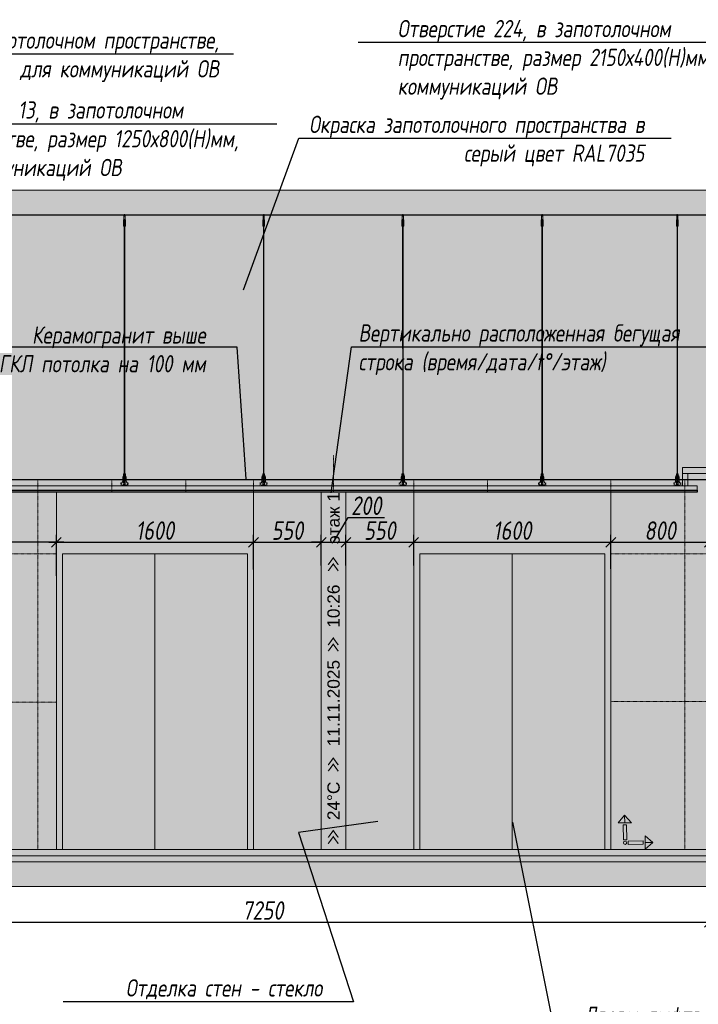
# Model space of a CAD drawing. Header units: millimetres. Extents: x -57162 to 485422, y -209335 to -9481.
# Tile 244 of 256: x 263658 to 269166, y -201041 to -193054. Entities that reach past the tile are written whole.
import ezdxf
from ezdxf import colors
from ezdxf.entities.mleader import LeaderData, LeaderLine
from ezdxf.math import Vec2, Vec3

# ---------------------------------------------------------------- set-up
doc = ezdxf.new("R2010")
doc.units = ezdxf.units.MM
doc.linetypes.add('DASHDOT', pattern=[25.4, 12.7, -6.35, 0, -6.35])
doc.layers.get('Defpoints').update_dxf_attribs({"color": 31})
for name, color, linetype, lineweight in [('3_RC_Ceiling', 253, 'Continuous', 5), ('A-DETL-GENF', 7, 'Continuous', 5), ('dim_pot', 128, 'Continuous', 9)]:
    doc.layers.add(name, color=color, linetype=linetype, lineweight=lineweight)
for name, color, linetype, lineweight, true_color in [('dim_per', 7, 'Continuous', 9, 0x1c3800), ('dim_razv', 7, 'DASHDOT', 9, 0x183018), ('pol', 7, 'Continuous', 15, 0x55666d)]:
    doc.layers.add(name, color=color, linetype=linetype, lineweight=lineweight, true_color=true_color)
doc.styles.add('fl_iso paper', font='isocpeur.ttf', dxfattribs={"width": 0.8, "oblique": 10})
doc.styles.get("Standard").update_dxf_attribs({"font": 'arial.ttf'})
doc.dimstyles.new('In tre 1_50', dxfattribs={"dimtxt": 150, "dimasz": 80, "dimexe": 60, "dimexo": 10, "dimgap": 20, "dimtad": 1, "dimdec": 0, "dimrnd": 5, "dimzin": 0, "dimdsep": 46, "dimtxsty": 'fl_iso paper', "dimblk": 'OBLIQUE', "dimcen": 0, "dimdle": 60, "dimadec": 0, "dimazin": 0, "dimtfac": 1, "dimtdec": 0, "dimtofl": 0, "dimtmove": 1, "dimatfit": 1, "dimfxl": 40, "dimtolj": 1, "dimtzin": 0, "dimarcsym": 1})

# ---------------------------------------------------------------- blocks, each defined once
blk = doc.blocks.new('1')
at = {"layer": 'pol', "linetype": 'ByBlock'}
h = blk.add_hatch(color=1, dxfattribs=at)
h.paths.add_polyline_path([(35776.4, 73135.4), (35803.1, 73135.4), (35803.1, 73259), (35776.4, 73259)])
h.paths.add_polyline_path([(35789.8, 73274.6), (35843.2, 73274.6), (35789.8, 73338.2)])
h.paths.add_polyline_path([(35789.8, 73274.6), (35736.3, 73274.6), (35789.8, 73338.2)])
edge = h.paths.add_edge_path()
edge.add_arc((35789.8, 73110.5), 13.4, 0, 360)
h = blk.add_hatch(color=1, dxfattribs=at)
h.paths.add_polyline_path([(35813.3, 73097.1), (35813.3, 73123.9), (35936.9, 73123.9), (35936.9, 73097.1)])
h.paths.add_polyline_path([(35952.5, 73110.5), (35952.5, 73164), (36016.1, 73110.5)])
h.paths.add_polyline_path([(35952.5, 73110.5), (35952.5, 73057), (36016.1, 73110.5)])
at = {"layer": 'pol', "color": 1, "linetype": 'ByBlock'}
for points in [[(35789.8, 73274.6), (35736.3, 73274.6), (35789.8, 73338.2), (35789.8, 73274.6)], [(35789.8, 73274.6), (35843.2, 73274.6), (35789.8, 73338.2), (35789.8, 73274.6)], [(35952.5, 73110.5), (35952.5, 73164), (36016.1, 73110.5), (35952.5, 73110.5)], [(35952.5, 73110.5), (35952.5, 73057), (36016.1, 73110.5), (35952.5, 73110.5)]]:
    blk.add_lwpolyline(points, dxfattribs=at)
for points in [[(35776.4, 73135.4), (35803.1, 73135.4), (35803.1, 73259), (35776.4, 73259)], [(35813.3, 73097.1), (35813.3, 73123.9), (35936.9, 73123.9), (35936.9, 73097.1)]]:
    blk.add_lwpolyline(points, close=True, dxfattribs=at)
blk.add_circle((35789.8, 73110.5), 13.4, dxfattribs=at)
blk = doc.blocks.new('_Oblique')
at = {"color": 0, "linetype": 'ByBlock', "lineweight": -2}
blk.add_line((-0.5, -0.5), (0.5, 0.5), dxfattribs=at)
blk = doc.blocks.new('*D852')
at = {"layer": 'Defpoints', "color": 0, "linetype": 'ByBlock', "transparency": 16777216}
for p in [(262006.2, -200152.1), (269256.2, -200086.3), (269256.2, -200375.5)]:
    blk.add_point(p, dxfattribs=at)
at = {"layer": 'dim_razv', "color": 0, "linetype": 'ByBlock', "lineweight": -2, "transparency": 16777216}
for p, q in [((269256.2, -200096.3), (269256.2, -200435.5)), ((262006.2, -200162.1), (262006.2, -200435.5)), ((261946.2, -200375.5), (269316.2, -200375.5))]:
    blk.add_line(p, q, dxfattribs=at)
at = {"layer": 'dim_razv', "color": 0, "linetype": 'ByBlock', "lineweight": -2, "transparency": 16777216, "xscale": 80, "yscale": 80, "zscale": 80, "rotation": 180}
blk.add_blockref('_Oblique', (262006.2, -200375.5), dxfattribs=at)
at = {"layer": 'dim_razv', "color": 0, "linetype": 'ByBlock', "lineweight": -2, "transparency": 16777216, "xscale": 80, "yscale": 80, "zscale": 80}
blk.add_blockref('_Oblique', (269256.2, -200375.5), dxfattribs=at)
at = {"layer": 'dim_razv', "color": 0, "linetype": 'ByBlock', "transparency": 16777216, "insert": (265631.2, -200280.5), "char_height": 150, "attachment_point": 5, "style": 'fl_iso paper'}
blk.add_mtext('\\A1;7250', dxfattribs=at)
blk = doc.blocks.new('*D822')
at = {"layer": 'Defpoints', "color": 0, "linetype": 'ByBlock', "transparency": 16777216}
for p in [(265556.2, -197293.8), (263956.2, -197576.4), (265556.2, -197523.6)]:
    blk.add_point(p, dxfattribs=at)
at = {"layer": 'dim_razv', "color": 0, "linetype": 'ByBlock', "lineweight": -2, "transparency": 16777216}
for p, q in [((263956.2, -197566.4), (263956.2, -197233.8)), ((265556.2, -197513.6), (265556.2, -197233.8)), ((263896.2, -197293.8), (265616.2, -197293.8))]:
    blk.add_line(p, q, dxfattribs=at)
at = {"layer": 'dim_razv', "color": 0, "linetype": 'ByBlock', "lineweight": -2, "transparency": 16777216, "xscale": 80, "yscale": 80, "zscale": 80, "rotation": 180}
blk.add_blockref('_Oblique', (263956.2, -197293.8), dxfattribs=at)
at = {"layer": 'dim_razv', "color": 0, "linetype": 'ByBlock', "lineweight": -2, "transparency": 16777216, "xscale": 80, "yscale": 80, "zscale": 80}
blk.add_blockref('_Oblique', (265556.2, -197293.8), dxfattribs=at)
at = {"layer": 'dim_razv', "color": 0, "linetype": 'ByBlock', "transparency": 16777216, "insert": (264756.2, -197198.8), "char_height": 150, "attachment_point": 5, "style": 'fl_iso paper'}
blk.add_mtext('\\A1;1600', dxfattribs=at)
blk = doc.blocks.new('*D823')
at = {"layer": 'Defpoints', "color": 0, "linetype": 'ByBlock', "transparency": 16777216}
for p in [(266106.2, -197293.8), (266106.2, -197492.8), (265556.2, -197523.6)]:
    blk.add_point(p, dxfattribs=at)
at = {"layer": 'dim_razv', "color": 0, "linetype": 'ByBlock', "lineweight": -2, "transparency": 16777216}
for p, q in [((265556.2, -197513.6), (265556.2, -197233.8)), ((266106.2, -197482.8), (266106.2, -197233.8)), ((265496.2, -197293.8), (266166.2, -197293.8))]:
    blk.add_line(p, q, dxfattribs=at)
at = {"layer": 'dim_razv', "color": 0, "linetype": 'ByBlock', "lineweight": -2, "transparency": 16777216, "xscale": 80, "yscale": 80, "zscale": 80, "rotation": 180}
blk.add_blockref('_Oblique', (265556.2, -197293.8), dxfattribs=at)
at = {"layer": 'dim_razv', "color": 0, "linetype": 'ByBlock', "lineweight": -2, "transparency": 16777216, "xscale": 80, "yscale": 80, "zscale": 80}
blk.add_blockref('_Oblique', (266106.2, -197293.8), dxfattribs=at)
at = {"layer": 'dim_razv', "color": 0, "linetype": 'ByBlock', "transparency": 16777216, "insert": (265831.2, -197198.8), "char_height": 150, "attachment_point": 5, "style": 'fl_iso paper'}
blk.add_mtext('\\A1;550', dxfattribs=at)
blk = doc.blocks.new('*D824')
at = {"layer": 'Defpoints', "color": 0, "linetype": 'ByBlock', "transparency": 16777216}
for p in [(266306.2, -197293.8), (266106.2, -197492.8), (266306.2, -197492.8)]:
    blk.add_point(p, dxfattribs=at)
at = {"layer": 'dim_razv', "color": 0, "linetype": 'ByBlock', "lineweight": -2, "transparency": 16777216}
for p, q in [((266206.2, -197293.8), (266324.7, -197091.8)), ((266324.7, -197091.8), (266619.1, -197091.8)), ((266106.2, -197482.8), (266106.2, -197233.8)), ((266306.2, -197482.8), (266306.2, -197233.8)), ((266106.2, -197293.8), (266026.2, -197293.8)), ((266106.2, -197293.8), (266306.2, -197293.8)), ((266306.2, -197293.8), (266386.2, -197293.8))]:
    blk.add_line(p, q, dxfattribs=at)
at = {"layer": 'dim_razv', "color": 0, "linetype": 'ByBlock', "lineweight": -2, "transparency": 16777216, "xscale": 80, "yscale": 80, "zscale": 80}
blk.add_blockref('_Oblique', (266106.2, -197293.8), dxfattribs=at)
at = {"layer": 'dim_razv', "color": 0, "linetype": 'ByBlock', "lineweight": -2, "transparency": 16777216, "xscale": 80, "yscale": 80, "zscale": 80, "rotation": 180}
blk.add_blockref('_Oblique', (266306.2, -197293.8), dxfattribs=at)
at = {"layer": 'dim_razv', "color": 0, "linetype": 'ByBlock', "transparency": 16777216, "insert": (266471.9, -196996.8), "char_height": 150, "attachment_point": 5, "style": 'fl_iso paper'}
blk.add_mtext('\\A1;200', dxfattribs=at)
blk = doc.blocks.new('*D825')
at = {"layer": 'Defpoints', "color": 0, "linetype": 'ByBlock', "transparency": 16777216}
for p in [(266856.2, -197293.8), (266306.2, -197492.8), (266856.2, -197492.8)]:
    blk.add_point(p, dxfattribs=at)
at = {"layer": 'dim_razv', "color": 0, "linetype": 'ByBlock', "lineweight": -2, "transparency": 16777216}
for p, q in [((266306.2, -197482.8), (266306.2, -197233.8)), ((266856.2, -197482.8), (266856.2, -197233.8)), ((266246.2, -197293.8), (266916.2, -197293.8))]:
    blk.add_line(p, q, dxfattribs=at)
at = {"layer": 'dim_razv', "color": 0, "linetype": 'ByBlock', "lineweight": -2, "transparency": 16777216, "xscale": 80, "yscale": 80, "zscale": 80, "rotation": 180}
blk.add_blockref('_Oblique', (266306.2, -197293.8), dxfattribs=at)
at = {"layer": 'dim_razv', "color": 0, "linetype": 'ByBlock', "lineweight": -2, "transparency": 16777216, "xscale": 80, "yscale": 80, "zscale": 80}
blk.add_blockref('_Oblique', (266856.2, -197293.8), dxfattribs=at)
at = {"layer": 'dim_razv', "color": 0, "linetype": 'ByBlock', "transparency": 16777216, "insert": (266581.2, -197198.8), "char_height": 150, "attachment_point": 5, "style": 'fl_iso paper'}
blk.add_mtext('\\A1;550', dxfattribs=at)
blk = doc.blocks.new('*D826')
at = {"layer": 'Defpoints', "color": 0, "linetype": 'ByBlock', "transparency": 16777216}
for p in [(268456.2, -197293.8), (266856.2, -197492.8), (268456.2, -197519)]:
    blk.add_point(p, dxfattribs=at)
at = {"layer": 'dim_razv', "color": 0, "linetype": 'ByBlock', "lineweight": -2, "transparency": 16777216}
for p, q in [((266856.2, -197482.8), (266856.2, -197233.8)), ((268456.2, -197509), (268456.2, -197233.8)), ((266796.2, -197293.8), (268516.2, -197293.8))]:
    blk.add_line(p, q, dxfattribs=at)
at = {"layer": 'dim_razv', "color": 0, "linetype": 'ByBlock', "lineweight": -2, "transparency": 16777216, "xscale": 80, "yscale": 80, "zscale": 80, "rotation": 180}
blk.add_blockref('_Oblique', (266856.2, -197293.8), dxfattribs=at)
at = {"layer": 'dim_razv', "color": 0, "linetype": 'ByBlock', "lineweight": -2, "transparency": 16777216, "xscale": 80, "yscale": 80, "zscale": 80}
blk.add_blockref('_Oblique', (268456.2, -197293.8), dxfattribs=at)
at = {"layer": 'dim_razv', "color": 0, "linetype": 'ByBlock', "transparency": 16777216, "insert": (267656.2, -197198.8), "char_height": 150, "attachment_point": 5, "style": 'fl_iso paper'}
blk.add_mtext('\\A1;1600', dxfattribs=at)
blk = doc.blocks.new('*D827')
at = {"layer": 'Defpoints', "color": 0, "linetype": 'ByBlock', "transparency": 16777216}
for p in [(269256.2, -197293.8), (269256.2, -197488.2), (268456.2, -197519)]:
    blk.add_point(p, dxfattribs=at)
at = {"layer": 'dim_razv', "color": 0, "linetype": 'ByBlock', "lineweight": -2, "transparency": 16777216}
for p, q in [((268456.2, -197509), (268456.2, -197233.8)), ((269256.2, -197478.2), (269256.2, -197233.8)), ((268396.2, -197293.8), (269316.2, -197293.8))]:
    blk.add_line(p, q, dxfattribs=at)
at = {"layer": 'dim_razv', "color": 0, "linetype": 'ByBlock', "lineweight": -2, "transparency": 16777216, "xscale": 80, "yscale": 80, "zscale": 80, "rotation": 180}
blk.add_blockref('_Oblique', (268456.2, -197293.8), dxfattribs=at)
at = {"layer": 'dim_razv', "color": 0, "linetype": 'ByBlock', "lineweight": -2, "transparency": 16777216, "xscale": 80, "yscale": 80, "zscale": 80}
blk.add_blockref('_Oblique', (269256.2, -197293.8), dxfattribs=at)
at = {"layer": 'dim_razv', "color": 0, "linetype": 'ByBlock', "transparency": 16777216, "insert": (268856.2, -197198.8), "char_height": 150, "attachment_point": 5, "style": 'fl_iso paper'}
blk.add_mtext('\\A1;800', dxfattribs=at)
blk = doc.blocks.new('*U904')
at = {"layer": '3_RC_Ceiling', "ltscale": 20}
for p, q in [((490274.8, -63410.2), (490274.8, -63470.1)), ((490279.8, -63405.3), (490279.8, -63424.4)), ((490284.8, -63410.2), (490284.8, -63470.1)), ((490272.3, -63462.5), (490277.8, -63462.5)), ((490272.3, -63491), (490277.8, -63491)), ((490284.8, -63448.3), (490274.8, -63448.3)), ((490284.8, -63470.1), (490274.8, -63470.1)), ((490277.8, -63449.5), (490277.8, -63470.1)), ((490277.8, -63497.8), (490277.8, -63457.1)), ((490281.8, -63449.5), (490281.8, -63470.1)), ((490281.8, -63497.8), (490281.8, -63457)), ((490281.8, -63462.5), (490287.3, -63462.5)), ((490281.8, -63491), (490287.3, -63491)), ((490277.9, -65491.9), (490277.8, -63504)), ((490281.9, -65491.9), (490281.8, -63504.1)), ((490277.9, -65511.1), (490277.9, -65482.6)), ((490281.9, -65511.1), (490281.9, -65482.6)), ((490272.4, -65524.1), (490277.9, -65524.1)), ((490272.4, -65552.6), (490277.9, -65552.6)), ((490285.6, -65568.8), (490274.1, -65568.8)), ((490276.5, -65574.8), (490276.5, -65571.4)), ((490277.9, -65570.9), (490277, -65570.9)), ((490277.4, -65574.8), (490277.3, -65570.9)), ((490277.9, -65559.3), (490277.9, -65518.6)), ((490277.9, -65582.5), (490277.9, -65566.3)), ((490281.9, -65559.4), (490281.9, -65518.6)), ((490281.9, -65524.1), (490287.4, -65524.1)), ((490281.9, -65552.6), (490287.4, -65552.6)), ((490281.9, -65582.5), (490281.9, -65566.3)), ((490282.8, -65570.9), (490281.9, -65570.9)), ((490282.4, -65574.8), (490282.4, -65570.9)), ((490283.3, -65574.8), (490283.3, -65571.4)), ((490274.1, -65586.8), (490274.1, -65597.8)), ((490274.1, -65597.8), (490274.1, -65604.3)), ((490277.9, -65575.3), (490277, -65575.3)), ((490277.9, -65574.8), (490277.4, -65574.8)), ((490282.4, -65574.8), (490281.9, -65574.8)), ((490282.8, -65575.3), (490281.9, -65575.3)), ((490285.6, -65586.8), (490285.6, -65597.8)), ((490285.6, -65597.8), (490285.6, -65604.3))]:
    blk.add_line(p, q, dxfattribs=at)
at = {"layer": '3_RC_Ceiling', "ltscale": 20, "elevation": -5.1}
blk.add_lwpolyline([(490272.3, -63451.8), (490272.3, -63502.6, 0.311691), (490287.3, -63502.6), (490287.3, -63451.8, 0.333333)], format="xyb", close=True, dxfattribs=at)
at = {"layer": '3_RC_Ceiling', "ltscale": 20}
for points in [[(490282, -63457.5, 0.15158), (490281.9, -63457.1, 0.106977), (490281.4, -63456.6, 0.07462), (490280.7, -63456.3, 0.061287), (490279.8, -63456.2, 0.061287), (490279, -63456.3, 0.07462), (490278.3, -63456.6, 0.106977), (490277.8, -63457.1, 0.15158), (490277.7, -63457.5, 0.156429), (490277.8, -63458, 0.106977)], [(490282, -63457.5, -0.164855), (490281.8, -63458, -0.106977)], [(490282, -63497.3, -0.15158), (490281.9, -63497.7, -0.106977), (490281.4, -63498.2, -0.07462), (490280.7, -63498.5, -0.061287), (490279.8, -63498.6, -0.061287), (490279, -63498.5, -0.07462), (490278.3, -63498.2, -0.106977), (490277.8, -63497.7, -0.15158), (490277.7, -63497.3, -0.156429), (490277.8, -63496.8, -0.106977)], [(490281.8, -63496.8, -0.164855), (490282, -63497.3, -0.15158)], [(490287.4, -65524.7, -0.160742), (490293.9, -65538), (490293.9, -65568.4, 0.196304), (490301, -65585.9, -0.186577), (490301.9, -65587.9, 0.403263), (490303.4, -65589.3), (490303.4, -65589.3, 0.315299), (490304.8, -65588.4), (490305, -65587.7, -0.253979), (490306.1, -65586.8, -0.113914), (490306.5, -65586.8, -0.349227), (490307.7, -65588.2), (490307.7, -65590.4, -0.065543), (490307.5, -65591.7), (490306.1, -65596.9, -0.339454), (490296.4, -65604.3), (490263.3, -65604.3, -0.339454), (490253.6, -65596.9), (490252.2, -65591.7, -0.065543), (490252, -65590.4), (490252, -65588.2, -0.349227), (490253.2, -65586.8, -0.113914), (490253.6, -65586.8, -0.253979), (490254.7, -65587.7), (490254.9, -65588.4, 0.315299), (490256.4, -65589.3), (490256.4, -65589.3, 0.403263), (490257.9, -65587.9, -0.186577), (490258.7, -65585.9, 0.196304), (490265.9, -65568.4), (490265.9, -65538, -0.160742), (490272.4, -65524.7)], [(490282, -65519.1, 0.15158), (490281.9, -65518.6, 0.106977), (490281.4, -65518.2, 0.07462), (490280.7, -65517.9, 0.061287), (490279.9, -65517.8, 0.061287), (490279, -65517.9, 0.07462), (490278.3, -65518.2, 0.106977), (490277.8, -65518.6, 0.15158), (490277.7, -65519.1, 0.156429), (490277.9, -65519.6, 0.106977)], [(490282, -65558.9, -0.15158), (490281.9, -65559.3, -0.106977), (490281.4, -65559.8, -0.07462), (490280.7, -65560.1, -0.061287), (490279.9, -65560.2, -0.061287), (490279, -65560.1, -0.07462), (490278.3, -65559.8, -0.106977), (490277.8, -65559.3, -0.15158), (490277.7, -65558.9, -0.156429), (490277.9, -65558.4, -0.106977)], [(490282, -65519.1, -0.164855), (490281.9, -65519.6, -0.106977)], [(490281.9, -65558.4, -0.164855), (490282, -65558.9, -0.15158)], [(490285.6, -65588.8), (490286.4, -65588.8, 0.414214), (490286.9, -65588.3), (490286.9, -65587.3, 0.414214), (490286.4, -65586.8), (490273.4, -65586.8, 0.414214), (490272.9, -65587.3), (490272.9, -65588.3, 0.414214), (490273.4, -65588.8), (490274.1, -65588.8)], [(490285.6, -65595.8), (490286.4, -65595.8, -0.414214), (490286.9, -65596.3), (490286.9, -65597.3, -0.414214), (490286.4, -65597.8), (490273.4, -65597.8, -0.414214), (490272.9, -65597.3), (490272.9, -65596.3, -0.414214), (490273.4, -65595.8), (490274.1, -65595.8)], [(490285.6, -65604.3), (490285.6, -65605.3, -0.414214), (490282.6, -65608.3), (490277.1, -65608.3, -0.414214), (490274.1, -65605.3), (490274.1, -65604.3)]]:
    blk.add_lwpolyline(points, format="xyb", dxfattribs=at)
blk.add_lwpolyline([(490272.4, -65513.4), (490272.4, -65564.2, 0.311691), (490287.4, -65564.2), (490287.4, -65513.4, 0.333333)], format="xyb", close=True, dxfattribs=at)
at = {"layer": '3_RC_Ceiling', "ltscale": 20, "flags": 128}
blk.add_lwpolyline([(490285.6, -65586.8, -0.414214), (490286.1, -65586.3), (490286.6, -65586.3), (490286.6, -65573.3), (490286.1, -65573.3, -0.414214), (490285.6, -65572.8), (490285.6, -65567.9), (490274.1, -65567.9), (490274.1, -65572.8, -0.414214), (490273.6, -65573.3), (490273.1, -65573.3), (490273.1, -65586.3), (490273.6, -65586.3, -0.414214), (490274.1, -65586.8)], format="xyb", dxfattribs=at)
at = {"layer": '3_RC_Ceiling', "ltscale": 20, "const_width": 2.22}
blk.add_lwpolyline([(490307.6, -65584.7, -1), (490312.1, -65584.7), (490312.1, -65586.3, -0.267949), (490311.4, -65587.5, 0.57735), (490311.4, -65589.9, -0.267949), (490312.1, -65591.1), (490312.1, -65593.7, -0.267949), (490311.4, -65594.9, 0.57735), (490311.4, -65597.3, -0.267949), (490312.1, -65598.5), (490312.1, -65601.2, -0.267949), (490311.4, -65602.4, 0.57735), (490311.4, -65604.8, -0.267949), (490312.1, -65606), (490312.1, -65608.8, -0.414214), (490310.7, -65610.2), (490304.5, -65610.2, -0.247529), (490303.3, -65609.6, 0.247529), (490302.2, -65609), (490298.3, -65609, 0.247529), (490297.1, -65609.6, -0.247529), (490296, -65610.2), (490282.3, -65610.2, -0.267949), (490281.1, -65609.5, 0.57735), (490278.7, -65609.5, -0.267949), (490277.5, -65610.2), (490263.7, -65610.2, -0.247529), (490262.6, -65609.6, 0.247529), (490261.4, -65609), (490257.6, -65609, 0.247529), (490256.4, -65609.6, -0.247529), (490255.3, -65610.2), (490249, -65610.2, -0.414214), (490247.6, -65608.8), (490247.6, -65606, -0.267949), (490248.3, -65604.8, 0.57735), (490248.3, -65602.4, -0.267949), (490247.6, -65601.2), (490247.6, -65598.5, -0.267949), (490248.3, -65597.3, 0.57735), (490248.3, -65594.9, -0.267949), (490247.6, -65593.7), (490247.6, -65591.1, -0.267949), (490248.3, -65589.9, 0.57735), (490248.3, -65587.5, -0.267949), (490247.6, -65586.3), (490247.6, -65584.7, -1), (490252.1, -65584.7, -1)], format="xyb", dxfattribs=at)
at = {"layer": '3_RC_Ceiling', "ltscale": 20}
for centre in [(490279.8, -63466.3), (490279.8, -63486.3), (490279.9, -65527.8), (490279.9, -65547.8)]:
    blk.add_circle(centre, 1.6, dxfattribs=at)
for centre, radius, start, end in [((490279.8, -63476.3), 2.8, 131.81165, 228.19115), ((490279.8, -63476.3), 2.8, 131.81165, 228.19115), ((490279.8, -63476.3), 2.8, 48.19102, 131.81165), ((490279.8, -63476.3), 2.8, 228.19115, 311.81178), ((490279.8, -63476.3), 2.8, 311.81178, 48.19102), ((490277, -65571.4), 0.5, 90.0014, 180.0014), ((490279.9, -65537.8), 2.8, 131.81165, 228.19115), ((490279.9, -65537.8), 2.8, 131.81165, 228.19115), ((490279.9, -65537.8), 2.8, 48.19102, 131.81165), ((490279.9, -65537.8), 2.8, 228.19115, 311.81178), ((490279.9, -65537.8), 2.8, 311.81178, 48.19102), ((490282.8, -65571.4), 0.5, 0.0014, 90.0014), ((490277, -65574.8), 0.5, 180.0014, 270.0014), ((490278.4, -65582.5), 0.531, 180.0014, 219.64067), ((490279.1, -65581.9), 1.44, 219.64067, 243.43635), ((490279.6, -65581), 2.48, 243.43635, 258.30048), ((490279.9, -65579.5), 3.99, 258.30048, 270.0014), ((490279.9, -65579.5), 3.99, 270.0014, 281.70232), ((490280.2, -65581), 2.48, 281.70232, 296.56645), ((490280.6, -65581.9), 1.44, 296.56645, 320.36213), ((490281.3, -65582.5), 0.531, 320.36213, 0.0014), ((490282.8, -65574.8), 0.5, 270.0014, 0.0014)]:
    blk.add_arc(centre, radius, start, end, dxfattribs=at)
blk = doc.blocks.new('*D956')
at = {"layer": 'Defpoints', "color": 0, "linetype": 'ByBlock', "transparency": 16777216}
for p in [(262006.2, -197293.8), (262006.2, -197398), (263956.2, -197386.3)]:
    blk.add_point(p, dxfattribs=at)
at = {"layer": 'dim_razv', "color": 0, "linetype": 'ByBlock', "lineweight": -2, "transparency": 16777216}
for p, q in [((262006.2, -197388), (262006.2, -197233.8)), ((263956.2, -197376.3), (263956.2, -197233.8)), ((264016.2, -197293.8), (261946.2, -197293.8))]:
    blk.add_line(p, q, dxfattribs=at)
at = {"layer": 'dim_razv', "color": 0, "linetype": 'ByBlock', "lineweight": -2, "transparency": 16777216, "xscale": 80, "yscale": 80, "zscale": 80, "rotation": 180}
blk.add_blockref('_Oblique', (262006.2, -197293.8), dxfattribs=at)
at = {"layer": 'dim_razv', "color": 0, "linetype": 'ByBlock', "lineweight": -2, "transparency": 16777216, "xscale": 80, "yscale": 80, "zscale": 80}
blk.add_blockref('_Oblique', (263956.2, -197293.8), dxfattribs=at)
at = {"layer": 'dim_razv', "color": 0, "linetype": 'ByBlock', "transparency": 16777216, "insert": (262981.2, -197198.8), "char_height": 150, "attachment_point": 5, "style": 'fl_iso paper'}
blk.add_mtext('\\A1;1950', dxfattribs=at)

msp = doc.modelspace()

# ---------------------------------------------------------------- hatches: boundary and pattern name
at = {"lineweight": 13}
h = msp.add_hatch(color=253, dxfattribs=at)
h.dxf.hatch_style = 1
h.set_gradient(color1=(201, 61, 49), color2=(216, 219, 228), name='INVCURVED')
h.paths.add_polyline_path([(266306.2, -196886.3), (266106.2, -196886.3), (266106.2, -199786.3), (266306.2, -199786.3)], flags=16)
h.paths.add_polyline_path([(265556.2, -199786.3), (266856.2, -199786.3), (266856.2, -196886.3), (265556.2, -196886.3)])
at = {"layer": 'A-DETL-GENF'}
h = msp.add_hatch(dxfattribs=at)
h.set_pattern_fill('ANSI35', color=256, scale=20, style=0)
h.set_pattern_definition([(45, (131897, -202177.55), (-89.80256, 89.80256), []), (45, (131986.8, -202177.55), (-89.80256, 89.80256), [158.75, -31.75, 0, -31.75])])
h.paths.add_polyline_path([(251971.2, -194636.3), (271842.5, -194636.3), (271842.5, -194436.3), (251971.2, -194436.3)])
h = msp.add_hatch(dxfattribs=at)
h.set_pattern_fill('AR-CONC', color=256, style=0)
h.set_pattern_definition([(50, (131897, -207627.55), (182.18467, -15.93909), [19.05, -209.55]), (355, (131897, -207627.55), (-35.24342, 191.05685), [15.24, -167.64058]), (100.45144, (131912.18, -207628.88), (146.94125, 175.11775), [16.19, -178.09024]), (46.1842, (131897, -207576.75), (271.07904, -42.04233), [28.575, -314.325]), (96.63556, (131919.6, -207580.25), (237.40413, 247.4261), [24.285, -267.1356]), (351.18415, (131897, -207576.75), (237.40413, 247.4261), [22.85997, -251.45973]), (21, (131922.4, -207589.45), (151.61439, -102.2652), [19.05, -209.55]), (326, (131922.4, -207589.45), (61.80203, 184.18797), [15.24, -167.64]), (71.45144, (131935.04, -207597.97), (213.41642, 81.92277), [16.19, -178.08994]), (37.5, (131897, -207627.55), (3.088603, 84.55504), [0, -165.608, 0, -170.18, 0, -168.275]), (7.5, (131897, -207627.55), (66.81966, 100.180575), [0, -97.028, 0, -161.798, 0, -64.135]), (327.5, (131840.36, -207627.55), (135.590595, -5.728744), [0, -63.5, 0, -198.12, 0, -262.89]), (317.5, (131814.96, -207627.55), (148.12918, 25.42649), [0, -82.55, 0, -131.572, 0, -186.69])])
h.paths.add_polyline_path([(251971.2, -199836.3), (271842.5, -199836.3), (271842.5, -199786.3), (251971.2, -199786.3)])
h = msp.add_hatch(dxfattribs=at)
h.set_pattern_fill('ANSI35', color=256, scale=10, style=0)
h.set_pattern_definition([(45, (131897, -207627.55), (-44.90128, 44.90128), []), (45, (131941.9, -207627.55), (-44.90128, 44.90128), [79.375, -15.875, 0, -15.875])])
h.paths.add_polyline_path([(271842.5, -199886.3), (251971.2, -199886.3), (251971.2, -199836.3), (271842.5, -199836.3)])
h = msp.add_hatch(dxfattribs=at)
h.set_pattern_fill('ANSI35', color=256, scale=20, style=0)
h.set_pattern_definition([(45, (131897, -207627.55), (-89.80256, 89.80256), []), (45, (131986.8, -207627.55), (-89.80256, 89.80256), [158.75, -31.75, 0, -31.75])])
h.paths.add_polyline_path([(251971.2, -200086.3), (271842.5, -200086.3), (271842.5, -199886.3), (251971.2, -199886.3)])
at = {"layer": 'dim_pot', "linetype": 'ByBlock', "true_color": 0x878581}
h = msp.add_hatch(color=252, dxfattribs=at)
h.dxf.hatch_style = 1
h.paths.add_polyline_path([(263956.2, -199786.3), (265556.2, -199786.3), (265556.2, -196886.3), (263956.2, -196886.3)])
h.paths.add_polyline_path([(266856.2, -196886.3), (268456.2, -196886.3), (268456.2, -199786.3), (266856.2, -199786.3)])
h.paths.add_polyline_path([(258086.2, -196886.3), (259186.2, -196886.3), (259186.2, -199786.3), (258086.2, -199786.3)])
h.paths.add_polyline_path([(256016.2, -196886.3), (257116.2, -196886.3), (257116.2, -199786.3), (256016.2, -199786.3)])
h.paths.add_polyline_path([(253946.2, -196886.3), (255046.2, -196886.3), (255046.2, -199786.3), (253946.2, -199786.3)])
at = {"layer": 'dim_pot', "linetype": 'ByBlock', "true_color": 0xddc49a}
h = msp.add_hatch(color=31, dxfattribs=at)
h.dxf.hatch_style = 1
h.paths.add_polyline_path([(257702.7, -196886.3), (257502.7, -196886.3), (257502.7, -199786.3), (257702.7, -199786.3)])
h.paths.add_polyline_path([(266306.2, -196886.3), (266106.2, -196886.3), (266106.2, -199786.3), (266306.2, -199786.3)])
at = {"layer": 'dim_razv', "linetype": 'ByBlock', "true_color": 0xd9d9d9, "transparency": 33554687}
h = msp.add_hatch(color=254, dxfattribs=at)
h.dxf.hatch_style = 1
h.paths.add_polyline_path([(252456.2, -194636.3), (271556.2, -194636.3), (271556.2, -196786.3), (252456.2, -196786.3)])
h.paths.add_polyline_path([(259856.2, -195886.3), (260356.2, -195886.3), (260356.2, -195386.3), (259856.2, -195386.3)], flags=16)
h.paths.add_polyline_path([(260706.2, -196186.3), (262006.2, -196186.3), (262006.2, -195386.3), (260706.2, -195386.3)], flags=16)
h.paths.add_polyline_path([(262006.2, -196186.3), (263256.2, -196186.3), (263256.2, -195386.3), (262006.2, -195386.3)], flags=16)
h.paths.add_polyline_path([(260306.2, -196836.3), (262006.2, -196836.3), (262006.2, -196436.3), (260306.2, -196436.3)])
h.paths.add_polyline_path([(269256.2, -195586.3), (271406.2, -195586.3), (271406.2, -195186.3), (269256.2, -195186.3)], flags=16)
h.paths.add_polyline_path([(270426.2, -196221.3), (270986.2, -196221.3), (270986.2, -196021.3), (270426.2, -196021.3)], flags=16)
h.paths.add_polyline_path([(271056.2, -195936.3), (271356.2, -195936.3), (271356.2, -195736.3), (271056.2, -195736.3)], flags=16)
at = {"layer": 'dim_razv', "true_color": 0xffffff, "transparency": 33554687}
h = msp.add_hatch(dxfattribs=at)
h.set_pattern_fill('AR-SAND', scale=3, angle=315)
h.set_pattern_definition([(352.5, (120932.77, 10341.21), (100.426047, 107.214405), [0, -115.824, 0, -129.54, 0, -123.825]), (322.5, (120932.77, 10341.21), (247.41986, 56.70328), [0, -62.484, 0, -104.394, 0, -40.005]), (282.5, (120866.5, 10407.49), (168.099694, -167.48995), [0, -38.1, 0, -137.16, 0, -179.07]), (272.5, (120866.5, 10407.49), (209.26523, -114.68433), [0, -19.05, 0, -89.916, 0, -102.87])])
h.paths.add_polyline_path([(253946.2, -196886.3), (255046.2, -196886.3), (255046.2, -199786.3), (253946.2, -199786.3)], flags=16)
h.paths.add_polyline_path([(256016.2, -196886.3), (257116.2, -196886.3), (257116.2, -199786.3), (256016.2, -199786.3)], flags=16)
h.paths.add_polyline_path([(257702.7, -196886.3), (257502.7, -196886.3), (257502.7, -199786.3), (257702.7, -199786.3)], flags=16)
h.paths.add_polyline_path([(258086.2, -196886.3), (259186.2, -196886.3), (259186.2, -199786.3), (258086.2, -199786.3)], flags=16)
h.paths.add_polyline_path([(259876.2, -197506.3), (261836.2, -197506.3), (261836.2, -199786.3), (259876.2, -199786.3)], flags=16)
h.paths.add_polyline_path([(263956.2, -196886.3), (268456.2, -196886.3), (268456.2, -199786.3), (263956.2, -199786.3)], flags=16)
h.paths.add_polyline_path([(269426.2, -197506.3), (271386.2, -197506.3), (271386.2, -199786.3), (269426.2, -199786.3)], flags=16)
h.paths.add_polyline_path([(253396.2, -197176.3), (253396.2, -199786.3), (271556.2, -199786.3), (271556.2, -196786.3), (252456.2, -196786.3), (252456.2, -199786.3), (252556.2, -199786.3), (252556.2, -197176.3)])

# ---------------------------------------------------------------- linework, layer by layer
at = {"lineweight": 13}
for points in [[(251971.2, -194636.3), (271842.5, -194636.3), (271842.5, -194436.3), (251971.2, -194436.3)], [(269037.7, -196686.3), (269256.2, -196686.3), (269256.2, -196736.3), (269037.7, -196736.3)], [(252456.2, -199786.3), (252456.2, -196786.3), (260626.2, -196786.3), (260626.2, -196786.3), (261506.2, -196786.3), (261506.2, -196786.3), (269256.2, -196786.3), (269256.2, -196786.3), (271556.2, -196786.3), (271556.2, -199786.3)], [(269037.7, -196836.3), (269080.9, -196836.3), (269080.9, -196736.3), (269037.7, -196736.3)], [(262106.2, -196836.3), (269156.2, -196836.3), (269156.2, -196871.3), (262106.2, -196871.3)], [(264006.2, -197386.3), (265506.2, -197386.3), (265506.2, -199786.3), (264006.2, -199786.3)], [(266906.2, -199786.3), (268406.2, -199786.3), (268406.2, -197386.3), (266906.2, -197386.3)], [(251971.2, -199836.3), (271842.5, -199836.3), (271842.5, -199786.3), (251971.2, -199786.3)], [(271842.5, -199886.3), (251971.2, -199886.3), (251971.2, -199836.3), (271842.5, -199836.3)], [(251971.2, -200086.3), (271842.5, -200086.3), (271842.5, -199886.3), (251971.2, -199886.3)]]:
    msp.add_lwpolyline(points, close=True, dxfattribs=at)
at = {"linetype": 'ByBlock'}
msp.add_lwpolyline([(252456.2, -194636.3), (271556.2, -194636.3), (271556.2, -196786.3), (252456.2, -196786.3)], close=True, dxfattribs=at)
msp.add_lwpolyline([(262106.2, -196871.3), (269156.2, -196871.3), (269156.2, -196886.3), (262106.2, -196886.3)], close=True)
at = {"layer": 'dim_pot', "linetype": 'ByBlock'}
for points in [[(263956.2, -199786.3), (265556.2, -199786.3), (265556.2, -196886.3), (263956.2, -196886.3)], [(263956.2, -196886.3), (268456.2, -196886.3), (268456.2, -199786.3), (263956.2, -199786.3)], [(265556.2, -199786.3), (266856.2, -199786.3), (266856.2, -196886.3), (265556.2, -196886.3)], [(266306.2, -196886.3), (266106.2, -196886.3), (266106.2, -199786.3), (266306.2, -199786.3)], [(266856.2, -196886.3), (268456.2, -196886.3), (268456.2, -199786.3), (266856.2, -199786.3)]]:
    msp.add_lwpolyline(points, close=True, dxfattribs=at)
for points in [[(264756.2, -199786.3), (264756.2, -197386.3)], [(267656.2, -199786.3), (267656.2, -197386.3)]]:
    msp.add_lwpolyline(points, dxfattribs=at)
at = {"layer": 'dim_razv', "color": 253, "ltscale": 0.3, "transparency": 33554687}
for points in [[(266206.2, -196886.3), (266206.2, -196586.3)], [(263806.2, -199786.3), (263806.2, -196786.3)], [(264406.2, -196886.3), (264406.2, -196786.3)], [(265006.2, -196886.3), (265006.2, -196786.3)], [(265556.2, -196886.3), (265556.2, -196786.3)], [(266856.2, -196886.3), (266856.2, -196786.3)], [(267456.2, -196886.3), (267456.2, -196786.3)], [(268456.2, -199786.3), (268456.2, -196786.3)], [(269056.2, -199786.3), (269056.2, -196786.3)], [(259186.2, -197386.3), (263956.2, -197386.3)], [(271556.2, -197386.3), (268456.2, -197386.3)], [(261855.4, -198590.9), (263956.2, -198590.9)], [(268456.2, -198586.3), (269405.4, -198585.7)]]:
    msp.add_lwpolyline(points, dxfattribs=at)
at = {"layer": 'dim_razv', "color": 252, "linetype": 'ByBlock', "const_width": 10}
for points in [[(266162.4, -197476.1), (266203.3, -197419.9), (266244.1, -197476.1)], [(266162.4, -197526.1), (266203.3, -197469.9), (266244.1, -197526.1)], [(266162.4, -198127), (266203.3, -198070.7), (266244.1, -198127)], [(266162.4, -198177), (266203.3, -198120.7), (266244.1, -198177)], [(266162.4, -199100.5), (266203.3, -199044.3), (266244.1, -199100.5)], [(266162.4, -199150.5), (266203.3, -199094.3), (266244.1, -199150.5)], [(266162.4, -199688.4), (266203.3, -199632.2), (266244.1, -199688.4)], [(266162.4, -199738.4), (266203.3, -199682.2), (266244.1, -199738.4)]]:
    msp.add_lwpolyline(points, dxfattribs=at)

# ---------------------------------------------------------------- block references
at = {"linetype": 'ByBlock', "xscale": -0.9938708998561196, "yscale": 0.9938708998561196, "zscale": 0.9938708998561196, "rotation": 270.9072731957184}
msp.add_blockref('1', (196481.9, -236447.8), dxfattribs=at)
at = {"layer": '3_RC_Ceiling'}
for p in [(-225771.2, -131226.1), (-224641.2, -131226.1), (-223511.2, -131226.1), (-222381.2, -131226), (-221284.2, -131226)]:
    msp.add_blockref('*U904', p, dxfattribs=at)

# ---------------------------------------------------------------- texts
at = {"layer": 'dim_razv', "color": 252, "linetype": 'ByBlock', "insert": (266206.2, -199786.3), "char_height": 100, "attachment_point": 4, "rotation": 90}
msp.add_mtext_dynamic_manual_height_columns('\\pt200,800,1800,2400;^I 24°С^I 11.11.2025  ^I10:26^I  этаж 1', width=5991.887, gutter_width=12.5, heights=[0], dxfattribs=at)

# ---------------------------------------------------------------- dimensions: what is measured, and where the dimension line sits
at = {"layer": 'dim_razv', "linetype": 'ByBlock'}
dim = msp.add_linear_dim(base=(266306.2, -197293.8), p1=(266106.2, -197492.8), p2=(266306.2, -197492.8), dimstyle='In tre 1_50', dxfattribs=at)
dim.commit()
dim.dimension.update_dxf_attribs({"geometry": '*D824', "text_midpoint": (266344.7, -197091.8), "dimtype": 160})
for base, p1, p2, picture, middle in [((262006.2, -197293.8), (263956.2, -197386.3), (262006.2, -197398), '*D956', (262981.2, -197198.8)), ((265556.2, -197293.8), (263956.2, -197576.4), (265556.2, -197523.6), '*D822', (264756.2, -197198.8)), ((266106.2, -197293.8), (265556.2, -197523.6), (266106.2, -197492.8), '*D823', (265831.2, -197198.8)), ((266856.2, -197293.8), (266306.2, -197492.8), (266856.2, -197492.8), '*D825', (266581.2, -197198.8)), ((268456.2, -197293.8), (266856.2, -197492.8), (268456.2, -197519), '*D826', (267656.2, -197198.8)), ((269256.2, -197293.8), (268456.2, -197519), (269256.2, -197488.2), '*D827', (268856.2, -197198.8)), ((269256.2, -200375.5), (262006.2, -200152.1), (269256.2, -200086.3), '*D852', (265631.2, -200280.5))]:
    dim = msp.add_linear_dim(base=base, p1=p1, p2=p2, dimstyle='In tre 1_50', dxfattribs=at)
    dim.commit()
    dim.dimension.update_dxf_attribs({"geometry": picture, "text_midpoint": middle})

# ---------------------------------------------------------------- leaders
at = {"layer": 'dim_per', "linetype": 'ByBlock'}
ml = msp.add_multileader_mtext('Standard', dxfattribs=at)
ml.set_content('Отверстие 224, в запотолочном пространстве, размер 2150х400(Н)мм, для коммуникаций ОВ', color=256, style='fl_iso paper')
ml.set_leader_properties()
ml.build(insert=Vec2(0, 0))
ml.multileader.update_dxf_attribs({"text_left_attachment_type": 6, "text_right_attachment_type": 6, "dogleg_length": 252.8})
ctx = ml.context
ctx.base_point, ctx.char_height, ctx.plane_origin = Vec3(266723.6, -193239), 140, Vec3(274356.7, -190413.1)
ctx.left_attachment, ctx.right_attachment = 6, 6
notes = []
notes.append((ctx, [(1, (1, 1, 0), (269679.1, -193239), (-1, 0), 139.9, [(0, [(270331.2, -195186.3)], 0, [])])]))
ctx.mtext.insert, ctx.mtext.width, ctx.mtext.flow_direction = Vec3(266725.6, -193057), 3101.898, 5
ml = msp.add_multileader_mtext('Standard', dxfattribs=at)
ml.set_content('Отверстие 140, в запотолочном пространстве,\\Pразмер 1300х800(Н)мм, для коммуникаций ОВ', color=256, style='fl_iso paper')
ml.set_leader_properties()
ml.build(insert=Vec2(0, 0))
ml.multileader.update_dxf_attribs({"text_left_attachment_type": 6, "text_right_attachment_type": 6, "dogleg_length": 252.8})
ctx = ml.context
ctx.base_point, ctx.char_height, ctx.plane_origin = Vec3(261866.4, -193331.5), 140, Vec3(265278.4, -191884.5)
ctx.left_attachment, ctx.right_attachment, ctx.text_align_type = 6, 6, 2
notes.append((ctx, [(0, (1, 1, 0), (261613.7, -193331.5), (1, 0), 252.8, [(0, [(261356.2, -195386.3)], 0, [])])]))
ctx.mtext.insert, ctx.mtext.width, ctx.mtext.alignment, ctx.mtext.flow_direction = Vec3(265277, -193149.5), 3723.347, 3, 5
ml = msp.add_multileader_mtext('Standard', dxfattribs=at)
ml.set_content('Отверстие 13, в запотолочном пространстве, размер 1250х800(Н)мм, для коммуникаций ОВ', color=256, style='fl_iso paper')
ml.set_leader_properties()
ml.build(insert=Vec2(0, 0))
ml.multileader.update_dxf_attribs({"text_left_attachment_type": 6, "text_right_attachment_type": 6, "dogleg_length": 252.8})
ctx = ml.context
ctx.base_point, ctx.char_height, ctx.plane_origin = Vec3(262869.1, -193898.7), 140, Vec3(266444.8, -191884.5)
ctx.left_attachment, ctx.right_attachment = 6, 6
notes.append((ctx, [(0, (1, 1, 0), (262780, -193898.7), (1, 0), 89.1, [(0, [(262631.2, -195386.3)], 0, [])])]))
ctx.mtext.insert, ctx.mtext.width, ctx.mtext.flow_direction = Vec3(262871.1, -193716.7), 2845.836, 5
ml = msp.add_multileader_mtext('Standard', dxfattribs=at)
ml.set_content('Окраска запотолочного пространства в серый цвет RAL7035', color=256, style='fl_iso paper')
ml.set_leader_properties()
ml.build(insert=Vec2(0, 0))
ml.multileader.update_dxf_attribs({"text_left_attachment_type": 6, "text_right_attachment_type": 6, "dogleg_length": 252.8})
ctx = ml.context
ctx.base_point, ctx.char_height, ctx.plane_origin = Vec3(265985.6, -194015.6), 140, Vec3(270649.2, -197471.5)
ctx.left_attachment, ctx.right_attachment, ctx.text_align_type = 6, 6, 2
notes.append((ctx, [(0, (1, 1, 0), (265924, -194015.6), (1, 0), 61.6, [(0, [(265474.3, -195248.4)], 0, [])])]))
ctx.mtext.insert, ctx.mtext.width, ctx.mtext.alignment, ctx.mtext.flow_direction = Vec3(268728.3, -193833.6), 2929.416, 3, 5
ml = msp.add_multileader_mtext('Standard', dxfattribs=at)
ml.set_content('Керамогранит выше \\PГКЛ потолка на 100 мм', color=256, style='fl_iso paper')
ml.set_leader_properties()
ml.build(insert=Vec2(0, 0))
ml.multileader.update_dxf_attribs({"text_left_attachment_type": 6, "text_right_attachment_type": 6, "dogleg_length": 252.8})
ctx = ml.context
ctx.base_point, ctx.char_height, ctx.plane_origin = Vec3(263452.9, -195709.8), 140, Vec3(257223.5, -187044.5)
ctx.left_attachment, ctx.right_attachment, ctx.text_align_type = 6, 6, 2
notes.append((ctx, [(0, (1, 1, 0), (265422.7, -195709.8), (-1, 0), 252.8, [(1, [(265497.5, -196786.3)], 0, [])])]))
ctx.mtext.insert, ctx.mtext.width, ctx.mtext.defined_height, ctx.mtext.alignment, ctx.mtext.flow_direction = Vec3(265167.9, -195541.8), 2601.971, 10.3, 3, 5
ml = msp.add_multileader_mtext('Standard', dxfattribs=at)
ml.set_content('Вертикально расположенная бегущая строка (время/дата/t%%D/этаж)', color=256, style='fl_iso paper')
ml.set_leader_properties()
ml.build(insert=Vec2(0, 0))
ml.multileader.update_dxf_attribs({"text_left_attachment_type": 6, "text_right_attachment_type": 6, "dogleg_length": 252.8})
ctx = ml.context
ctx.base_point, ctx.char_height, ctx.plane_origin = Vec3(266406.1, -195707.6), 140, Vec3(278475.4, -195549.1)
ctx.left_attachment, ctx.right_attachment = 6, 6
notes.append((ctx, [(1, (1, 1, 0), (266352.3, -195707.6), (1, 0), 53.7, [(1, [(266184.5, -196896)], 0, [])])]))
ctx.mtext.insert, ctx.mtext.width, ctx.mtext.defined_height, ctx.mtext.flow_direction = Vec3(266408.1, -195525.6), 2878.787, 13.9, 5
ml = msp.add_multileader_mtext('Standard', dxfattribs=at)
ml.set_content('Отделка стен - стекло цветное, градиентное', color=256, style='fl_iso paper')
ml.set_leader_properties()
ml.build(insert=Vec2(0, 0))
ml.multileader.update_dxf_attribs({"text_left_attachment_type": 6, "text_right_attachment_type": 6, "dogleg_length": 252.8})
ctx = ml.context
ctx.base_point, ctx.char_height, ctx.plane_origin = Vec3(264409.6, -201020.5), 140, Vec3(266568.2, -199558.8)
ctx.left_attachment, ctx.right_attachment, ctx.text_align_type = 6, 6, 2
notes.append((ctx, [(1, (1, 1, 0), (266368.4, -201020.5), (-1, 0), 252.8, [(1, [(266568.2, -199558.8), (265922.3, -199647.8)], 0, [])])]))
ctx.mtext.insert, ctx.mtext.width, ctx.mtext.alignment, ctx.mtext.flow_direction = Vec3(266113.6, -200838.5), 2080.245, 3, 5
ml = msp.add_multileader_mtext('Standard', dxfattribs=at)
ml.set_content('Двери лифта', color=256, style='fl_iso paper')
ml.set_leader_properties()
ml.build(insert=Vec2(0, 0))
ml.multileader.update_dxf_attribs({"text_left_attachment_type": 6, "text_right_attachment_type": 6, "dogleg_length": 252.8})
ctx = ml.context
ctx.base_point, ctx.char_height, ctx.plane_origin = Vec3(268247.1, -201241.5), 140, Vec3(267824.6, -199540.9)
ctx.left_attachment, ctx.right_attachment, ctx.text_align_type = 6, 6, 2
notes.append((ctx, [(0, (1, 1, 0), (267994.3, -201241.5), (1, 0), 252.8, [(0, [(267656.2, -199559.2)], 0, [])])]))
ctx.mtext.insert, ctx.mtext.alignment, ctx.mtext.flow_direction = Vec3(269184.7, -201059.5), 3, 5
for ctx, leaders in notes:
    for number, flags, end, landing, length, lines in leaders:
        leader = LeaderData()
        leader.index, (leader.has_last_leader_line, leader.has_dogleg_vector, leader.attachment_direction) = number, flags
        leader.last_leader_point, leader.dogleg_vector, leader.dogleg_length = Vec3(end), Vec3(landing), length
        for number, points, colour, breaks in lines:
            line = LeaderLine()
            line.index, line.vertices, line.color, line.breaks = number, Vec3.list(points), colors.encode_raw_color(colour), breaks
            leader.lines.append(line)
        ctx.leaders.append(leader)

doc.saveas('drawing.dxf')
